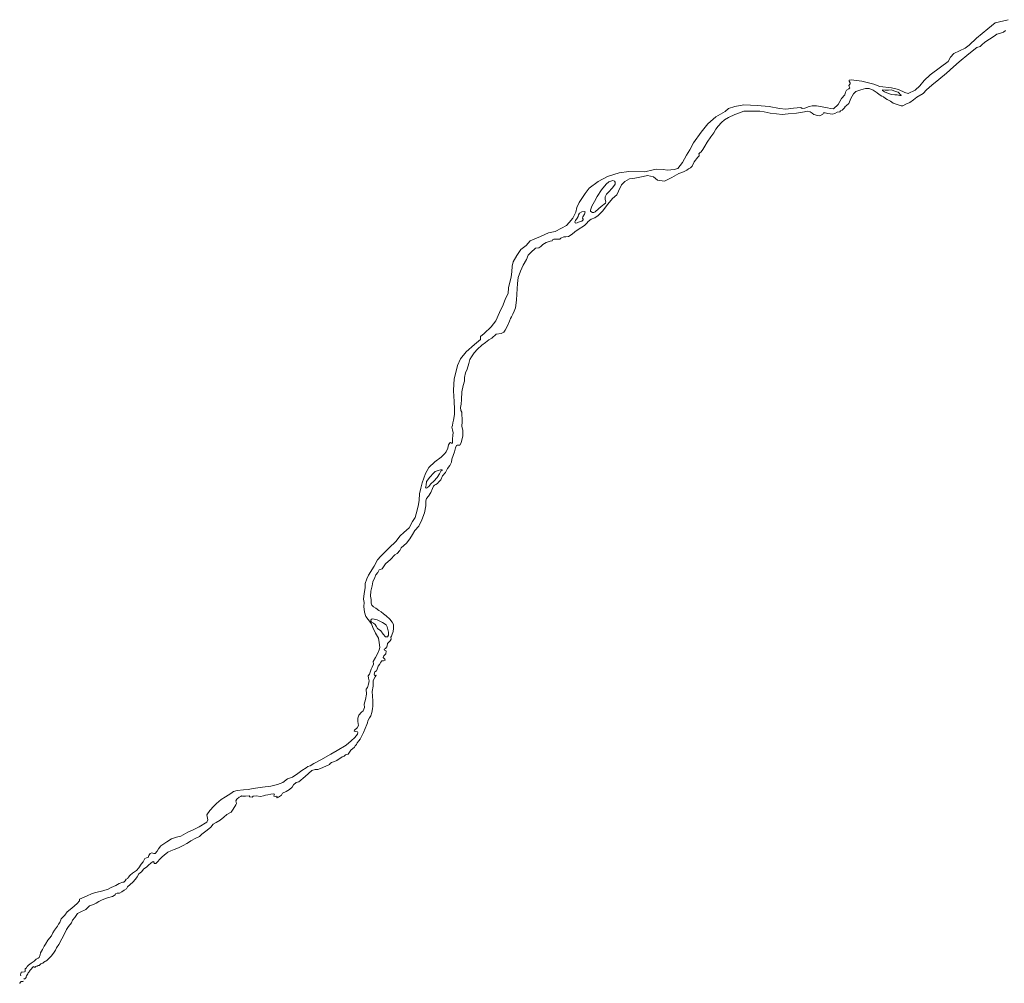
# Model space of a CAD drawing. Header units: metres. Extents: x 347609 to 404409, y 8548087 to 8605413.
# Tile 28 of 46: x 399509 to 401959, y 8580971 to 8583367. Entities that reach past the tile are written whole.
import ezdxf

# ---------------------------------------------------------------- set-up
doc = ezdxf.new("R2010")
doc.units = ezdxf.units.M
doc.layers.add('01. RIO', color=7, linetype='Continuous', lineweight=5, true_color=0x2776bb)

# ---------------------------------------------------------------- blocks, each defined once
blk = doc.blocks.new('REIORORI')
at = {"layer": '01. RIO', "color": 152, "lineweight": 15, "true_color": 0x2776bb, "flags": 128}
for points in [[(399511.6, 8580989.7), (399510.5, 8580991.7), (399512.3, 8580998.1), (399515, 8580998.3), (399520.4, 8580999.4), (399522.5, 8581000.5), (399522.7, 8581002.4), (399522.2, 8581004.6), (399522.8, 8581007.1), (399525.5, 8581009.3), (399527.7, 8581012.2), (399531.1, 8581016.1), (399537.4, 8581020.7), (399544.7, 8581026), (399550.1, 8581030.5), (399555, 8581032.9), (399557.2, 8581035.2), (399559.7, 8581041.9), (399560.7, 8581046.6), (399565.4, 8581054.5), (399569.5, 8581062.8), (399573.1, 8581068.3), (399578.9, 8581078.2), (399588, 8581088.8), (399591.2, 8581096.3), (399595.2, 8581103.1), (399602.6, 8581113.1), (399605.3, 8581117.5), (399608.4, 8581121.8), (399612.3, 8581131), (399621.5, 8581140.2), (399626.6, 8581148.2), (399638.7, 8581158), (399651.5, 8581169.4), (399657.5, 8581176.2), (399657.4, 8581179.7), (399674.9, 8581187.2), (399689.2, 8581194.4), (399698, 8581196.3), (399715.5, 8581200.8), (399728.6, 8581205.2), (399736.7, 8581209.1), (399748.1, 8581213.7), (399756.2, 8581218.6), (399765.2, 8581222.2), (399768.3, 8581222.2), (399769.7, 8581223.8), (399770.9, 8581225.7), (399774, 8581229.9), (399778, 8581231.8), (399779.1, 8581234.1), (399784, 8581239.6), (399789.5, 8581244.7), (399799.6, 8581251.2), (399805.5, 8581257.9), (399811.5, 8581266.8), (399815.7, 8581273), (399820.5, 8581280.8), (399824.4, 8581282.6), (399828.8, 8581284), (399830.5, 8581288.9), (399833.8, 8581293.4), (399838, 8581295.4), (399842.9, 8581293.8), (399846.3, 8581293.5), (399851.2, 8581299), (399854, 8581304.8), (399860.4, 8581313), (399875.3, 8581323), (399886.2, 8581329.9), (399898.9, 8581334.2), (399909.5, 8581337), (399927.5, 8581346.5), (399940.5, 8581352.3), (399955.2, 8581359.6), (399974.5, 8581371.9), (399977.4, 8581377), (399974.8, 8581389.5), (399981.6, 8581400.8), (399992.3, 8581411.4), (399999, 8581417.8), (400010.3, 8581427.5), (400021.3, 8581434.1), (400034.5, 8581443.2), (400041.3, 8581447.7), (400050.2, 8581450.4), (400065.5, 8581452.1), (400077.4, 8581452.8), (400089.8, 8581454.9), (400113, 8581458.5), (400133.4, 8581461.4), (400150.1, 8581465.3), (400163.3, 8581470.1), (400175.2, 8581479), (400187.9, 8581483.7), (400200.8, 8581492.2), (400210.8, 8581500.3), (400221.7, 8581506.5), (400225.9, 8581509.6), (400231.9, 8581511.8), (400240.7, 8581517.2), (400258.3, 8581526.8), (400283, 8581540.6), (400298.5, 8581549.5), (400320.9, 8581563.1), (400333.3, 8581574.1), (400342.6, 8581581.8), (400349.4, 8581590.5), (400350, 8581594.8), (400349.4, 8581596.5), (400344.9, 8581597.3), (400341.5, 8581597.7), (400341.9, 8581600.3), (400348.3, 8581605.8), (400351.9, 8581611.9), (400350.2, 8581622.1), (400350.6, 8581629.9), (400352.8, 8581637.2), (400359.5, 8581645), (400363.4, 8581648.7), (400366.5, 8581656.9), (400365.7, 8581664.9), (400369.5, 8581676.2), (400371.8, 8581690), (400371.4, 8581702.3), (400374.2, 8581706.6), (400376.5, 8581714.6), (400378.2, 8581722.9), (400377.1, 8581729.5), (400376.1, 8581735), (400379.1, 8581739.4), (400381, 8581744.5), (400383.3, 8581751.6), (400385.7, 8581757.3), (400389, 8581764.7), (400388.8, 8581771), (400394.6, 8581781), (400399.6, 8581790.2), (400403.1, 8581800.4), (400404.8, 8581806.1), (400403, 8581818.1), (400401.6, 8581828.8), (400394.5, 8581841.1), (400388, 8581855.5), (400384.1, 8581865.1), (400375.9, 8581875.6), (400370.4, 8581883.1), (400367.2, 8581893.9), (400365.3, 8581907.9), (400366.1, 8581917.7), (400364, 8581926.4), (400365.7, 8581940.1), (400368.2, 8581954.4), (400368.5, 8581964.6), (400372.9, 8581976.5), (400376.7, 8581985.8), (400390.7, 8582007.8), (400399.4, 8582023.8), (400407.7, 8582032.9), (400427.9, 8582053.3), (400444.9, 8582069.2), (400455.7, 8582083.2), (400464.4, 8582091.5), (400478.4, 8582103.3), (400486.7, 8582118.8), (400493.3, 8582128.8), (400497.9, 8582147.5), (400501.3, 8582161.1), (400502.6, 8582172.1), (400503.8, 8582188.2), (400507.2, 8582202), (400510.6, 8582215.4), (400514.9, 8582226.9), (400518.9, 8582238.5), (400527.2, 8582253.1), (400542.1, 8582267.8), (400557.5, 8582279.4), (400565.8, 8582287.3), (400570.3, 8582292.8), (400574, 8582301.9), (400576, 8582310.2), (400578.9, 8582314.8), (400581.1, 8582315.5), (400583.4, 8582313.8), (400585.5, 8582313.6), (400585.7, 8582315.9), (400585.9, 8582323.6), (400586.4, 8582333.5), (400587.6, 8582339.7), (400585.7, 8582347.4), (400584.2, 8582353.7), (400585.7, 8582358.2), (400587, 8582364.4), (400588.7, 8582371.2), (400590.8, 8582384.9), (400591, 8582397), (400590.4, 8582419.3), (400589.5, 8582429.1), (400588.3, 8582445.4), (400590, 8582473.6), (400594, 8582489.6), (400598.2, 8582506.9), (400605.5, 8582523.5), (400620, 8582541), (400640.5, 8582559.5), (400655.4, 8582571.6), (400655.7, 8582578.9), (400664.7, 8582586.7), (400682.3, 8582603.6), (400694.1, 8582618.4), (400703.2, 8582639.1), (400711.6, 8582657.9), (400717.4, 8582673.9), (400724.6, 8582686.1), (400725.3, 8582700.3), (400732.2, 8582727.8), (400733.7, 8582740.2), (400734.3, 8582753.8), (400736.7, 8582765.2), (400746.1, 8582780.4), (400755.8, 8582795.6), (400769.4, 8582805.9), (400779.4, 8582817), (400804.5, 8582827.9), (400825.1, 8582836.7), (400841.7, 8582840.6), (400856.9, 8582848.8), (400869.6, 8582855.2), (400875.9, 8582862.4), (400885, 8582873.3), (400893.1, 8582888.7), (400895.3, 8582900.2), (400901, 8582912.1), (400915.9, 8582934.8), (400925.8, 8582948.4), (400948.2, 8582964.4), (400971.3, 8582976.8), (401000.9, 8582985.9), (401024.8, 8582989.8), (401064.4, 8582988.9), (401085, 8582993.5), (401093.2, 8582995.6), (401109.8, 8582994.7), (401121, 8582992.9), (401137.3, 8582994.4), (401147, 8582997.4), (401157.9, 8583012.2), (401168.2, 8583030.4), (401176.7, 8583043.5), (401185.8, 8583060.7), (401204.5, 8583087), (401221.2, 8583107.8), (401240.8, 8583125.7), (401264.4, 8583139), (401272.3, 8583146.5), (401288.3, 8583151.6), (401311.1, 8583155), (401343.7, 8583153.5), (401374, 8583151.1), (401399.4, 8583146.2), (401415.1, 8583144.7), (401434.1, 8583146.8), (401452.7, 8583148.7), (401456.3, 8583146.5), (401462.9, 8583146.8), (401473.2, 8583151.4), (401481.1, 8583152.6), (401491.7, 8583153.2), (401505.9, 8583150.2), (401519.2, 8583148.1), (401526.4, 8583145.9), (401534.3, 8583145.3), (401545.2, 8583155.9), (401554, 8583170.8), (401562.2, 8583180.4), (401564, 8583186.5), (401566.1, 8583191.9), (401572.1, 8583195.2), (401574.9, 8583197.3), (401573.3, 8583201.3), (401572.4, 8583203.4), (401575.2, 8583207.3), (401575.5, 8583210.3), (401573.3, 8583214.3), (401573.3, 8583217), (401577.9, 8583217.9), (401604.2, 8583214.6), (401634.4, 8583206.7), (401649, 8583201), (401678.4, 8583197.3), (401695.9, 8583193.4), (401711.3, 8583186.2), (401719.5, 8583183.4), (401737.3, 8583191.6), (401748.8, 8583202.5), (401759.5, 8583215.8), (401774.6, 8583229.7), (401800.6, 8583248.8), (401819.1, 8583263.3), (401825.1, 8583273.6), (401833.3, 8583282.7), (401862, 8583296), (401871.7, 8583303.9), (401889.6, 8583321.1), (401918, 8583344.4), (401936.1, 8583359.5), (401968.5, 8583367)], [(399519.2, 8580981), (399519.8, 8580981.8), (399521.8, 8580982), (399523.5, 8580983.7), (399524.6, 8580985.6), (399525, 8580988), (399525.7, 8580989.6), (399527.6, 8580991.9), (399529.1, 8580994.5), (399529.6, 8580996.7), (399530.9, 8580997.9), (399532.4, 8580999.5), (399533.5, 8581000.9), (399535, 8581003.5), (399536.4, 8581005.1), (399538.1, 8581006.9), (399539.8, 8581009.3), (399541.3, 8581011.3), (399542.4, 8581012.1), (399543.9, 8581012.2), (399545.2, 8581011.3), (399546.9, 8581010.8), (399547.7, 8581010.6), (399548.5, 8581011.2), (399547.9, 8581012.2), (399548.3, 8581012.7), (399550.6, 8581013.2), (399551.4, 8581013.5), (399553.2, 8581013.8), (399554.1, 8581014.9), (399555.5, 8581015.2), (399557, 8581015.1), (399558, 8581016), (399558.7, 8581016.9), (399560.2, 8581017.5), (399561.2, 8581019), (399563.9, 8581019.9), (399566.3, 8581020.7), (399567.2, 8581021.8), (399569, 8581023), (399570.6, 8581024), (399571.4, 8581025.3), (399573.5, 8581025.8), (399576.8, 8581028.4), (399582.2, 8581033.2), (399586.9, 8581038.6), (399592.7, 8581045.5), (399598, 8581052.9), (399600.8, 8581059.4), (399606.3, 8581067.6), (399613.7, 8581081.3), (399619.1, 8581092.2), (399625.2, 8581104.8), (399630.2, 8581112.1), (399637.6, 8581121.2), (399640.5, 8581127.5), (399646.2, 8581134.8), (399652.8, 8581144.4), (399659.7, 8581147.9), (399673.3, 8581154.5), (399682.6, 8581163.1), (399692.8, 8581166.4), (399698.8, 8581170), (399705.7, 8581174), (399714.3, 8581178.6), (399727, 8581183.7), (399740.2, 8581186.9), (399746.8, 8581190.4), (399747.7, 8581193.8), (399751.7, 8581195.3), (399757.5, 8581195.3), (399762.8, 8581198), (399769.2, 8581202.6), (399774.5, 8581205.4), (399777.5, 8581210.5), (399783.5, 8581216.7), (399790.2, 8581222.5), (399797.2, 8581229.9), (399801.1, 8581235.7), (399805, 8581243.1), (399811.7, 8581248.4), (399817.4, 8581255.3), (399824.8, 8581259.5), (399829.2, 8581264.5), (399835.4, 8581269.4), (399839.3, 8581272.8), (399842.5, 8581274), (399843, 8581271.6), (399844.1, 8581268.6), (399848, 8581268.7), (399852, 8581273), (399857.4, 8581279.4), (399863.6, 8581285.6), (399868.7, 8581289.3), (399877.5, 8581296.5), (399885.3, 8581300.4), (399892.9, 8581303.9), (399904.1, 8581308), (399915.4, 8581313.7), (399924.6, 8581318.8), (399931.3, 8581322.3), (399934.6, 8581325.3), (399947.4, 8581331.5), (399956.2, 8581335.6), (399962.4, 8581341.3), (399975.3, 8581351.3), (399984.3, 8581358.8), (399990.2, 8581366.3), (399997.4, 8581370.4), (400007.9, 8581376.8), (400017.2, 8581383.7), (400024.3, 8581390.2), (400034.9, 8581396.4), (400039.7, 8581403.5), (400047.1, 8581414.7), (400048.6, 8581417.9), (400047.9, 8581420.9), (400046.4, 8581424.7), (400049.4, 8581429), (400055.1, 8581433.8), (400059.2, 8581435.5), (400060.6, 8581436.6), (400063.6, 8581435.9), (400070.7, 8581436), (400079.5, 8581436.6), (400081.6, 8581434.3), (400087.3, 8581433.8), (400090.1, 8581436.4), (400097.3, 8581437.1), (400108.3, 8581435.7), (400115.8, 8581437.3), (400120.9, 8581438.6), (400126.7, 8581439.8), (400134, 8581441.4), (400140.2, 8581441.9), (400142.8, 8581441.4), (400142.1, 8581439.6), (400141.2, 8581435.9), (400145.3, 8581435), (400148.3, 8581436.1), (400149.4, 8581435), (400148.5, 8581432.9), (400149.5, 8581431.9), (400153.2, 8581434), (400160, 8581438.7), (400162.6, 8581443.3), (400171.6, 8581447.7), (400180.5, 8581452.5), (400186.7, 8581458.2), (400190.6, 8581464.2), (400196.7, 8581470.4), (400203.6, 8581471.6), (400208.6, 8581476), (400214.6, 8581481), (400219, 8581485.1), (400227.5, 8581492.3), (400236.2, 8581499.6), (400244.2, 8581502.4), (400250.7, 8581502.4), (400257.6, 8581504.9), (400270.5, 8581510.7), (400279.5, 8581514.6), (400281.5, 8581517.8), (400284.5, 8581519.7), (400290, 8581521.2), (400292.4, 8581522.2), (400298.1, 8581525), (400301.1, 8581527), (400305.9, 8581530), (400311.7, 8581533.7), (400315.9, 8581535.6), (400319.8, 8581539), (400326.5, 8581540.8), (400333, 8581550.5), (400341.8, 8581558.3), (400343.7, 8581561.1), (400346.9, 8581564.5), (400349, 8581568.6), (400352.9, 8581573.9), (400356.3, 8581578.3), (400358.9, 8581582.7), (400364.3, 8581594.7), (400368.5, 8581604.6), (400372.6, 8581614.2), (400374.3, 8581618.6), (400375.4, 8581623.7), (400379.3, 8581630.8), (400382.8, 8581635.9), (400385.5, 8581643.9), (400386.4, 8581653.6), (400388, 8581659.8), (400387.5, 8581673.2), (400386, 8581696.3), (400388.5, 8581709.5), (400388.5, 8581723.8), (400393.6, 8581732.7), (400396.3, 8581736), (400395.4, 8581737.4), (400392.4, 8581735.3), (400390.8, 8581739.9), (400392.6, 8581745), (400396.8, 8581747.5), (400398.8, 8581752.1), (400400.7, 8581759.4), (400403.9, 8581763.6), (400407.3, 8581769.3), (400409.7, 8581772.3), (400414.5, 8581772.8), (400417.9, 8581774), (400417.5, 8581777), (400415.2, 8581779.2), (400413.5, 8581780.6), (400414.7, 8581784.8), (400417.5, 8581787.6), (400419.6, 8581790.5), (400420.7, 8581796.5), (400419.8, 8581798.1), (400416.3, 8581799), (400416.1, 8581801.3), (400419.3, 8581803.4), (400422.8, 8581807.5), (400423.4, 8581810.3), (400423.9, 8581815.5), (400430.8, 8581822.4), (400433.3, 8581826.6), (400432, 8581831.6), (400433.8, 8581834.2), (400434.9, 8581836.5), (400437.9, 8581845.5), (400439.1, 8581852.9), (400439.3, 8581857.7), (400439.4, 8581862.9), (400435.7, 8581869.2), (400430.1, 8581876.1), (400420.7, 8581885), (400414.2, 8581889.7), (400408.5, 8581894.8), (400402.9, 8581898.2), (400395.3, 8581903.7), (400389.1, 8581907.3), (400385.4, 8581911.3), (400383.6, 8581916.5), (400383.6, 8581925.5), (400382, 8581933.4), (400382.4, 8581945.7), (400385.9, 8581958.9), (400387.7, 8581969), (400393, 8581980.3), (400395.3, 8581986.6), (400400.4, 8581992.1), (400403.2, 8581999.2), (400410.5, 8582001.5), (400419.5, 8582013.5), (400431.8, 8582024.9), (400442.5, 8582036), (400448.3, 8582039.7), (400454.5, 8582047.3), (400458.4, 8582053.3), (400471.5, 8582065.6), (400479.9, 8582076.2), (400486, 8582086.6), (400492.5, 8582096.5), (400502.1, 8582107.3), (400509.7, 8582123.6), (400516, 8582140.5), (400519.7, 8582158), (400519.2, 8582170.4), (400521.1, 8582176.6), (400526.1, 8582182.1), (400531.6, 8582191.7), (400535.7, 8582201.4), (400538.5, 8582207), (400541, 8582209.9), (400544.5, 8582211.1), (400548.6, 8582213.6), (400551.2, 8582217.3), (400556.7, 8582222.9), (400561.3, 8582232.5), (400568.4, 8582241.4), (400573.8, 8582250.7), (400579.2, 8582258.2), (400583.2, 8582266.6), (400584.6, 8582273.9), (400590.5, 8582292.5), (400593.7, 8582302.4), (400596, 8582308), (400597.5, 8582309.4), (400601.4, 8582309.4), (400604.3, 8582308.7), (400607.3, 8582314.7), (400611.2, 8582332.1), (400611.2, 8582345.7), (400609.4, 8582355.9), (400609.9, 8582366.9), (400609.6, 8582375.8), (400609.2, 8582382.5), (400609, 8582391), (400606.9, 8582394.9), (400605.5, 8582402.6), (400607.5, 8582411.1), (400608, 8582422.8), (400609, 8582441.6), (400612.4, 8582457.6), (400615.4, 8582468.4), (400616.1, 8582477.2), (400618.6, 8582489), (400622.1, 8582498), (400626.2, 8582511.7), (400629.2, 8582522.3), (400633.1, 8582528.7), (400640, 8582538.5), (400647.8, 8582547.9), (400658.8, 8582557.9), (400667.9, 8582564.3), (400676.1, 8582570.8), (400684, 8582574.9), (400694.6, 8582584.8), (400706.6, 8582586.9), (400713.2, 8582589.6), (400717.1, 8582594.9), (400723.8, 8582607.6), (400727.5, 8582617.5), (400730.2, 8582623.7), (400733, 8582628.1), (400736, 8582635), (400739, 8582642.4), (400742.6, 8582650.2), (400745.4, 8582669.4), (400745.8, 8582684.4), (400746.8, 8582697.8), (400747.9, 8582711.3), (400749, 8582725.8), (400755.1, 8582741.5), (400762, 8582756.5), (400769.7, 8582770.7), (400774.2, 8582781.7), (400780.4, 8582788.4), (400792.1, 8582798.6), (400800.4, 8582799.9), (400805.9, 8582802.7), (400811, 8582807.8), (400819, 8582812.6), (400828.5, 8582816), (400833.6, 8582816.9), (400834.7, 8582819.5), (400837.9, 8582821.4), (400844.3, 8582821.4), (400853.3, 8582821.6), (400855.4, 8582824.1), (400863.2, 8582826.9), (400868.1, 8582826.9), (400874.6, 8582827.8), (400883.9, 8582833.7), (400890.4, 8582839.5), (400898.7, 8582845), (400914.3, 8582854.9), (400920.5, 8582861.2), (400923.3, 8582865.1), (400931.2, 8582870.8), (400939.7, 8582874.3), (400948.7, 8582880.4), (400959.1, 8582891.2), (400972.2, 8582908.7), (400984.3, 8582922.3), (400994.8, 8582931.3), (400999, 8582940.4), (401006.6, 8582956.2), (401014.8, 8582964.9), (401026, 8582971), (401039.3, 8582973.2), (401060.5, 8582977.5), (401071.5, 8582979.7), (401085.7, 8582976.6), (401096.1, 8582967.6), (401113.1, 8582965.6), (401131.5, 8582974.4), (401149.3, 8582984.8), (401161, 8582989.1), (401169.3, 8582993.2), (401172.9, 8582996.4), (401178.2, 8582998.3), (401182.6, 8583002.9), (401187.4, 8583013.2), (401196.1, 8583025.1), (401199.3, 8583028.2), (401199.9, 8583031), (401198.8, 8583033.1), (401201.7, 8583035.6), (401204.9, 8583038.5), (401208.6, 8583044.5), (401213.6, 8583052.5), (401219.5, 8583062.7), (401228.5, 8583076), (401236.2, 8583086.1), (401241.1, 8583095), (401247.2, 8583102), (401255.2, 8583111.4), (401262.8, 8583117.8), (401272.3, 8583124.2), (401288.3, 8583131.7), (401299.7, 8583135.6), (401311.1, 8583139.2), (401326.3, 8583139.7), (401338.3, 8583139.7), (401350.5, 8583139.5), (401361.8, 8583137.8), (401376, 8583134.7), (401391.8, 8583132.8), (401406, 8583131.5), (401421.1, 8583132.6), (401441.9, 8583134.9), (401461.9, 8583138.3), (401468.2, 8583139.2), (401476.3, 8583137.9), (401480.6, 8583134.8), (401484.7, 8583131), (401493.8, 8583129.1), (401500, 8583128.2), (401507.4, 8583132.3), (401508.9, 8583135.3), (401513.1, 8583135.6), (401520.2, 8583133.9), (401531.1, 8583132.3), (401537.3, 8583134), (401543.5, 8583137.4), (401549.6, 8583138.3), (401551, 8583140.4), (401555.4, 8583142.4), (401562.3, 8583148.6), (401562.5, 8583150.4), (401566.5, 8583153.6), (401571.9, 8583158.6), (401577, 8583170.7), (401583.4, 8583183.1), (401589.5, 8583188.1), (401602.3, 8583192.7), (401613.3, 8583195.6), (401623.1, 8583195.6), (401632.3, 8583191.5), (401643, 8583184.9), (401647.3, 8583180.8), (401654.5, 8583176.7), (401658.2, 8583175.6), (401663.7, 8583171), (401667.8, 8583168.4), (401675.8, 8583164.6), (401682.7, 8583159.8), (401697.5, 8583154.4), (401702.5, 8583153.1), (401706.1, 8583153.1), (401714, 8583156.7), (401724, 8583161), (401733.3, 8583167.6), (401741.5, 8583174.4), (401757.1, 8583183.9), (401765.5, 8583192.3), (401778.5, 8583203.9), (401796.1, 8583218.4), (401815.4, 8583234.4), (401832.2, 8583249.5), (401847.1, 8583262.3), (401870.8, 8583281.8), (401890.4, 8583297.5), (401899, 8583300.4), (401902.9, 8583304.7), (401910.4, 8583311), (401934, 8583326.2), (401940.6, 8583331.2), (401947.4, 8583332.6), (401956.7, 8583336.4), (401961.9, 8583339.9)], [(399508, 8580971), (399509.5, 8580970.8), (399509.9, 8580971.8), (399510.2, 8580973), (399511.3, 8580974.3), (399512.6, 8580975.4), (399514.6, 8580975.3), (399516.4, 8580975.2), (399517.9, 8580976.2)]]:
    blk.add_lwpolyline(points, dxfattribs=at)
for points in [[(401655.9, 8583192.5), (401662.5, 8583191.9), (401670.5, 8583191.7), (401678.5, 8583192.5), (401688.3, 8583188.8), (401695.2, 8583186.7), (401697.2, 8583184), (401699.9, 8583181.3), (401702, 8583179.1), (401702, 8583178.4), (401699.4, 8583178.5), (401692.8, 8583180.1), (401686.2, 8583180.2), (401678.2, 8583180.7), (401666.8, 8583185.4), (401660.7, 8583187.7), (401655.6, 8583191)], [(400929.2, 8582893.2), (400932.8, 8582903.4), (400939.1, 8582914.6), (400946, 8582927.3), (400956.6, 8582944.3), (400968.2, 8582958.4), (400975, 8582963.6), (400984.9, 8582967), (400989.4, 8582965.9), (400990.7, 8582963), (400990.7, 8582958.3), (400984.2, 8582948.9), (400973.4, 8582937.1), (400969.3, 8582933.3), (400965.8, 8582926.6), (400965.9, 8582919.7), (400967.8, 8582914.5), (400966.2, 8582911), (400956.1, 8582902.8), (400949.1, 8582897), (400941, 8582889), (400937.6, 8582887.2), (400934.4, 8582887.2), (400930.2, 8582889.7), (400928.9, 8582890.7)], [(400893.1, 8582861.1), (400891.1, 8582862.1), (400890.6, 8582864.7), (400892.2, 8582867.9), (400896.1, 8582873.9), (400898.6, 8582877.7), (400899.7, 8582881.8), (400901.8, 8582886.2), (400907.7, 8582889), (400914, 8582890.2), (400915.8, 8582889.4), (400914.3, 8582883.8), (400910, 8582876.5), (400909.7, 8582873.4), (400911.3, 8582871.3), (400911, 8582869), (400907.7, 8582865.8), (400899.5, 8582863.2), (400896, 8582861.7)], [(400518.6, 8582202.7), (400520.2, 8582209.8), (400521.3, 8582218.7), (400529.1, 8582229.7), (400538.7, 8582239.6), (400542.7, 8582243.5), (400550.5, 8582245.7), (400555.7, 8582247.9), (400559.8, 8582247.9), (400560.4, 8582246.2), (400556.6, 8582244.1), (400553.8, 8582237.8), (400547.8, 8582228.3), (400539.5, 8582219.7), (400532.3, 8582212.5), (400527.2, 8582205.9), (400522, 8582202.7), (400520.4, 8582202.1)], [(400386.5, 8581877.5), (400398.1, 8581875), (400411.7, 8581868), (400420.8, 8581862.4), (400423.5, 8581857.3), (400426.6, 8581843.9), (400426.5, 8581836.3), (400424.1, 8581832.1), (400419.3, 8581832.2), (400413.5, 8581839), (400407.3, 8581847), (400399.3, 8581853.3), (400396.1, 8581858.7), (400393.3, 8581863.3), (400389.5, 8581866.2), (400386.2, 8581867.8), (400384.2, 8581869), (400382.5, 8581871.1), (400382.5, 8581873.9), (400384.3, 8581876.5)]]:
    blk.add_lwpolyline(points, close=True, dxfattribs=at)

msp = doc.modelspace()

# ---------------------------------------------------------------- block references
msp.add_blockref('REIORORI', (0, 0))

doc.saveas('drawing.dxf')
